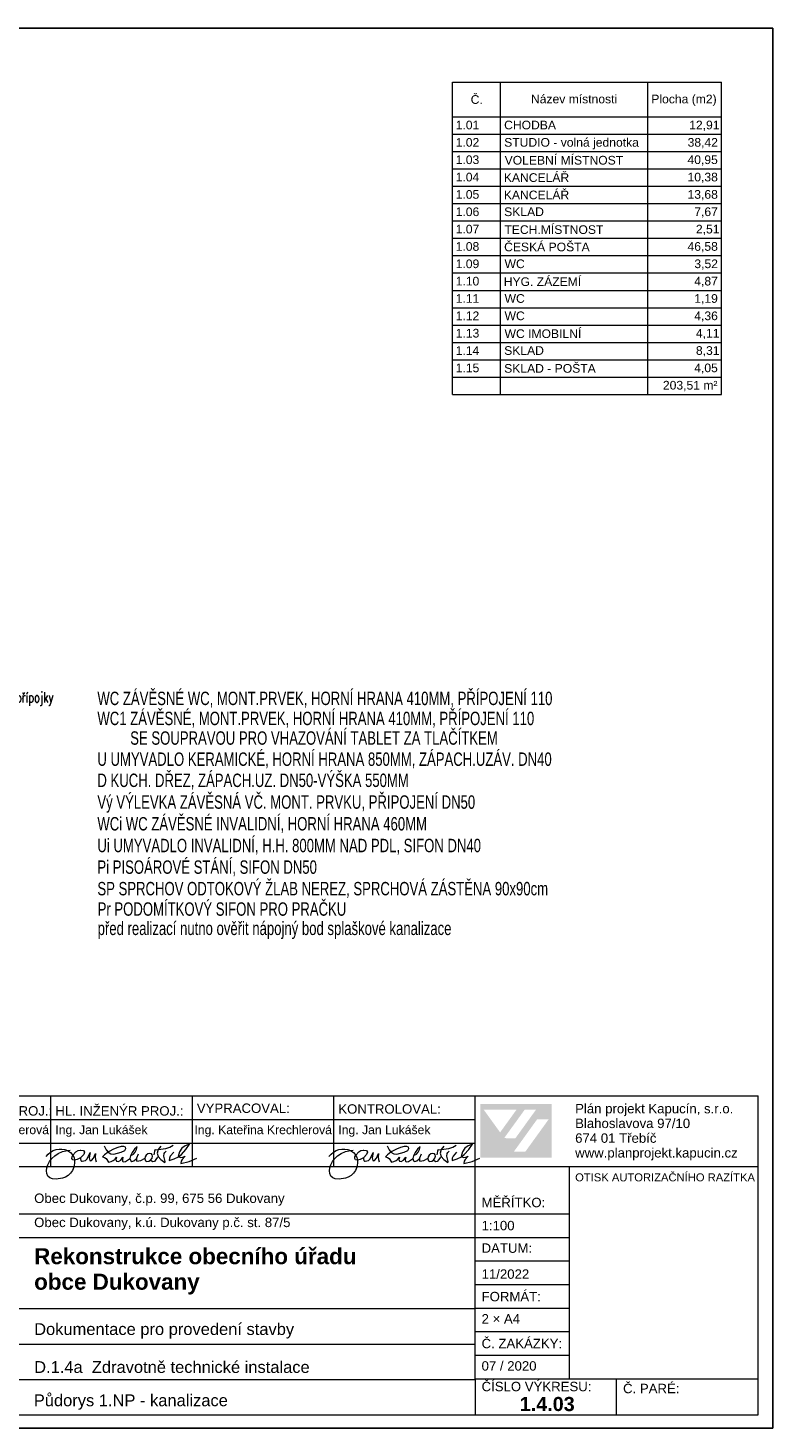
# Model space of a CAD drawing. Header units: millimetres. Extents: x 28262 to 240133, y -152087 to 56534.
# Tile 53 of 107: x 110546 to 126343, y -7545 to 22155. Entities that reach past the tile are written whole.
import ezdxf

# ---------------------------------------------------------------- set-up
doc = ezdxf.new("R2010")
doc.units = ezdxf.units.MM
doc.header["$MEASUREMENT"] = 0
doc.layers.get('0').update_dxf_attribs({"lineweight": 9})
for name, color, linetype, lineweight in [('--KANAL_POPIS', 7, 'Continuous', 25), ('--písmo', 7, 'Continuous', 25), ('--tabulka', 7, 'Continuous', 20), ('1_POHLED ZÁPADNÍ_2_0', 7, 'Continuous', 13)]:
    doc.layers.add(name, color=color, linetype=linetype, lineweight=lineweight)
doc.styles.add('GENERATED_STYLE_1', font='arial.ttf')
doc.styles.add('GENERATED_STYLE_2', font='arialbd.ttf')
doc.styles.add('GENEROVANÝ_STYL_1', font='arial.ttf')
doc.styles.add('styl1', font='arial.ttf', dxfattribs={"width": 0.7, "height": 250})
doc.styles.add('styl7', font='romans.shx', dxfattribs={"width": 0.7, "height": 200})

msp = doc.modelspace()

# ---------------------------------------------------------------- hatches: boundary and pattern name
at = {"linetype": 'Continuous', "lineweight": 25}
h = msp.add_hatch(color=1, dxfattribs=at)
h.paths.add_polyline_path([(120140, -671), (121648, -671), (121648, -1809), (120140, -1809)])
h.paths.add_polyline_path([(120209, -792), (120557, -1274), (120904, -793)], flags=0)
h.paths.add_polyline_path([(121319, -791), (121079, -791), (120642, -1396), (120882, -1397)], flags=0)
h.paths.add_polyline_path([(121587, -996), (121342, -996), (120849, -1681), (121093, -1681)], flags=0)

# ---------------------------------------------------------------- linework, layer by layer
at = {"layer": '--písmo'}
for p, q in [((126343, 22155), (84343, 22155)), ((126343, -7545), (126343, 22155)), ((84343, -7545), (126343, -7545))]:
    msp.add_line(p, q, dxfattribs=at)
at = {"layer": '--tabulka', "linetype": 'Continuous'}
for p, q in [((108026, -500), (126026, -500)), ((111026, -500), (111026, -2000)), ((114026, -500), (114026, -2000)), ((117026, -500), (117026, -2000)), ((120026, -6500), (120026, -500)), ((126026, -6500), (126026, -500)), ((108026, -1000), (111026, -1000)), ((111026, -1000), (120026, -1000)), ((108026, -1500), (120026, -1500)), ((108026, -2000), (126026, -2000)), ((122026, -6500), (122026, -2000)), ((108026, -3000), (122026, -3000)), ((108026, -3500), (122026, -3500)), ((120026, -4000), (122026, -4000)), ((120026, -4500), (122026, -4500)), ((120026, -5017), (108026, -5017)), ((120026, -5000), (122026, -5000)), ((120026, -5500), (122026, -5500)), ((108026, -5767), (120026, -5767)), ((120026, -6000), (122026, -6000)), ((108026, -6517), (120026, -6517)), ((120026, -6500), (126026, -6500)), ((120026, -6500), (120026, -7267)), ((123026, -7267), (123026, -6500)), ((126026, -7267), (126026, -6500)), ((108026, -7267), (120026, -7267)), ((120026, -7267), (126026, -7267))]:
    msp.add_line(p, q, dxfattribs=at)
at = {"layer": '--tabulka', "linetype": 'Continuous', "flags": 128}
for points in [[(110928, -1788), (110971, -1734), (111022, -1692), (111079, -1660), (111140, -1639), (111203, -1628), (111266, -1627), (111326, -1637), (111383, -1656)], [(111062, -2258), (111008, -2237), (110969, -2200), (110946, -2149), (110938, -2089), (110945, -2026), (110966, -1960), (111001, -1894), (111049, -1830), (111112, -1772), (111188, -1721), (111279, -1682), (111383, -1656)], [(111383, -1656), (111438, -1650)], [(111383, -1656), (111448, -1697), (111498, -1754), (111521, -1803), (111533, -1861)], [(111533, -1861), (111493, -1854), (111476, -1831), (111479, -1795), (111498, -1754)], [(111498, -1754), (111563, -1685), (111606, -1660), (111654, -1649)], [(111654, -1649), (111668, -1648), (111720, -1659), (111742, -1691), (111726, -1741), (111666, -1807)], [(111802, -1836), (111862, -1702)], [(111862, -1702), (111844, -1814), (111859, -1871), (111874, -1879), (111893, -1873), (111937, -1823), (111979, -1720)], [(111979, -1720), (111971, -1799), (111977, -1852), (111994, -1896)], [(112243, -1694), (112171, -1747), (112125, -1795)], [(112163, -1562), (112202, -1641), (112243, -1694)], [(112264, -1681), (112243, -1694)], [(112243, -1694), (112300, -1731), (112365, -1738), (112523, -1695)], [(112448, -1592), (112359, -1628), (112264, -1681)], [(112523, -1695), (112598, -1655), (112622, -1614), (112611, -1590), (112577, -1576), (112523, -1576), (112448, -1592)], [(112755, -1698), (112721, -1768), (112705, -1831)], [(112737, -1757), (112782, -1735), (112820, -1691), (112848, -1637), (112860, -1582)], [(112860, -1582), (112803, -1632), (112755, -1698)], [(112883, -1736), (112848, -1823), (112845, -1861), (112852, -1887)], [(113163, -1731), (113122, -1718), (113085, -1728), (113054, -1754), (113032, -1790), (113023, -1829)], [(113146, -1862), (113175, -1821), (113185, -1778), (113180, -1751), (113163, -1731)], [(113222, -1751), (113240, -1640), (113258, -1641), (113306, -1639)], [(113306, -1639), (113288, -1713), (113309, -1783), (113364, -1849), (113450, -1911)], [(113306, -1639), (113470, -1613), (113555, -1585), (113623, -1542)], [(113361, -1564), (113306, -1639)], [(113450, -1911), (113453, -1890), (113427, -1776), (113431, -1722), (113446, -1697), (113476, -1674)], [(113635, -1694), (113561, -1779), (113543, -1823), (113537, -1869)], [(113807, -1608), (113757, -1684), (113731, -1786)], [(113735, -1789), (113797, -1740)], [(113735, -1789), (113789, -1806), (113832, -1798), (113878, -1779)], [(113797, -1740), (113890, -1638), (113970, -1524)], [(113970, -1524), (113879, -1556), (113807, -1608)], [(113878, -1779), (113815, -1846)], [(116928, -1788), (116971, -1734), (117022, -1692), (117079, -1660), (117140, -1639), (117203, -1628), (117266, -1627), (117326, -1637), (117383, -1656)], [(117062, -2258), (117008, -2237), (116969, -2200), (116946, -2149), (116938, -2089), (116945, -2026), (116966, -1960), (117001, -1894), (117049, -1830), (117112, -1772), (117188, -1721), (117279, -1682), (117383, -1656)], [(117383, -1656), (117438, -1650)], [(117383, -1656), (117448, -1697), (117498, -1754), (117521, -1803), (117533, -1861)], [(117533, -1861), (117493, -1854), (117476, -1831), (117479, -1795), (117498, -1754)], [(117498, -1754), (117563, -1685), (117606, -1660), (117654, -1649)], [(117654, -1649), (117668, -1648), (117720, -1659), (117742, -1691), (117726, -1741), (117666, -1807)], [(117802, -1836), (117862, -1702)], [(117862, -1702), (117844, -1814), (117859, -1871), (117874, -1879), (117893, -1873), (117937, -1823), (117979, -1720)], [(117979, -1720), (117971, -1799), (117977, -1852), (117994, -1896)], [(118243, -1694), (118171, -1747), (118125, -1795)], [(118163, -1562), (118202, -1641), (118243, -1694)], [(118264, -1681), (118243, -1694)], [(118243, -1694), (118300, -1731), (118365, -1738), (118523, -1695)], [(118448, -1592), (118359, -1628), (118264, -1681)], [(118523, -1695), (118598, -1655), (118622, -1614), (118611, -1590), (118577, -1576), (118523, -1576), (118448, -1592)], [(118755, -1698), (118721, -1768), (118705, -1831)], [(118737, -1757), (118782, -1735), (118820, -1691), (118848, -1637), (118860, -1582)], [(118860, -1582), (118803, -1632), (118755, -1698)], [(118883, -1736), (118848, -1823), (118845, -1861), (118852, -1887)], [(119163, -1731), (119122, -1718), (119085, -1728), (119054, -1754), (119032, -1790), (119023, -1829)], [(119146, -1862), (119175, -1821), (119185, -1778), (119180, -1751), (119163, -1731)], [(119222, -1751), (119240, -1640), (119258, -1641), (119306, -1639)], [(119306, -1639), (119288, -1713), (119309, -1783), (119364, -1849), (119450, -1911)], [(119306, -1639), (119470, -1613), (119555, -1585), (119623, -1542)], [(119361, -1564), (119306, -1639)], [(119450, -1911), (119453, -1890), (119427, -1776), (119431, -1722), (119446, -1697), (119476, -1674)], [(119635, -1694), (119561, -1779), (119543, -1823), (119537, -1869)], [(119807, -1608), (119757, -1684), (119731, -1786)], [(119735, -1789), (119797, -1740)], [(119735, -1789), (119789, -1806), (119832, -1798), (119878, -1779)], [(119797, -1740), (119890, -1638), (119970, -1524)], [(119970, -1524), (119879, -1556), (119807, -1608)], [(119878, -1779), (119815, -1846)], [(111533, -1923), (111518, -2008), (111488, -2081), (111447, -2140), (111396, -2187), (111338, -2222), (111275, -2247), (111144, -2266), (111062, -2258)], [(111662, -1814), (111587, -1848), (111533, -1861)], [(111533, -1861), (111533, -1923)], [(111662, -1814), (111660, -1832), (111668, -1868), (111679, -1881), (111696, -1884)], [(111666, -1807), (111662, -1814)], [(111666, -1813), (111662, -1814)], [(111696, -1884), (111763, -1869), (111802, -1836)], [(112125, -1795), (112168, -1806), (112202, -1828)], [(112202, -1828), (112253, -1902)], [(112253, -1902), (112306, -1890), (112352, -1870)], [(112352, -1870), (112391, -1840), (112423, -1801)], [(112423, -1801), (112406, -1852), (112422, -1885), (112462, -1890), (112511, -1862), (112556, -1799)], [(112556, -1799), (112546, -1858), (112551, -1885), (112566, -1897), (112613, -1888), (112697, -1833)], [(112705, -1831), (112723, -1875), (112750, -1888), (112790, -1874), (112841, -1833)], [(112852, -1887), (112939, -1873)], [(112939, -1873), (113014, -1831)], [(113023, -1829), (113022, -1836), (113035, -1875), (113067, -1890), (113107, -1885), (113146, -1862)], [(113290, -1798), (113259, -1850), (113225, -1888), (113188, -1896), (113146, -1862)], [(113537, -1869), (113644, -1837), (113735, -1789)], [(113731, -1786), (113735, -1789)], [(113787, -1933), (113961, -1893), (114128, -1822)], [(113815, -1846), (113796, -1887), (113787, -1933)], [(117533, -1923), (117518, -2008), (117488, -2081), (117447, -2140), (117396, -2187), (117338, -2222), (117275, -2247), (117144, -2266), (117062, -2258)], [(117662, -1814), (117587, -1848), (117533, -1861)], [(117533, -1861), (117533, -1923)], [(117662, -1814), (117660, -1832), (117668, -1868), (117679, -1881), (117696, -1884)], [(117666, -1807), (117662, -1814)], [(117666, -1813), (117662, -1814)], [(117696, -1884), (117763, -1869), (117802, -1836)], [(118125, -1795), (118168, -1806), (118202, -1828)], [(118202, -1828), (118253, -1902)], [(118253, -1902), (118306, -1890), (118352, -1870)], [(118352, -1870), (118391, -1840), (118423, -1801)], [(118423, -1801), (118406, -1852), (118422, -1885), (118462, -1890), (118511, -1862), (118556, -1799)], [(118556, -1799), (118546, -1858), (118551, -1885), (118566, -1897), (118613, -1888), (118697, -1833)], [(118705, -1831), (118723, -1875), (118750, -1888), (118790, -1874), (118841, -1833)], [(118852, -1887), (118939, -1873)], [(118939, -1873), (119014, -1831)], [(119023, -1829), (119022, -1836), (119035, -1875), (119067, -1890), (119107, -1885), (119146, -1862)], [(119290, -1798), (119259, -1850), (119225, -1888), (119188, -1896), (119146, -1862)], [(119537, -1869), (119644, -1837), (119735, -1789)], [(119731, -1786), (119735, -1789)], [(119787, -1933), (119961, -1893), (120128, -1822)], [(119815, -1846), (119796, -1887), (119787, -1933)]]:
    msp.add_lwpolyline(points, dxfattribs=at)
at = {"layer": '1_POHLED ZÁPADNÍ_2_0', "linetype": 'Continuous'}
for p, q in [((119550, 21006), (125254, 21006)), ((119550, 20270), (119550, 21006)), ((120563, 20270), (120563, 21006)), ((123690, 20270), (123690, 21006)), ((125254, 20270), (125254, 21006)), ((119550, 20270), (120563, 20270)), ((119550, 19902), (119550, 20270)), ((120563, 20270), (123690, 20270)), ((120563, 19902), (120563, 20270)), ((123690, 20270), (125254, 20270)), ((123690, 19902), (123690, 20270)), ((125254, 19902), (125254, 20270)), ((119550, 19902), (120563, 19902)), ((119550, 19534), (119550, 19902)), ((120563, 19902), (123690, 19902)), ((120563, 19534), (120563, 19902)), ((123690, 19902), (125254, 19902)), ((123690, 19534), (123690, 19902)), ((125254, 19534), (125254, 19902)), ((119550, 19534), (120563, 19534)), ((119550, 19166), (119550, 19534)), ((120563, 19534), (123690, 19534)), ((120563, 19166), (120563, 19534)), ((123690, 19534), (125254, 19534)), ((123690, 19166), (123690, 19534)), ((125254, 19166), (125254, 19534)), ((119550, 19166), (120563, 19166)), ((119550, 18798), (119550, 19166)), ((120563, 19166), (123690, 19166)), ((120563, 18798), (120563, 19166)), ((123690, 19166), (125254, 19166)), ((123690, 18798), (123690, 19166)), ((125254, 18798), (125254, 19166)), ((119550, 18798), (120563, 18798)), ((119550, 18430), (119550, 18798)), ((120563, 18798), (123690, 18798)), ((120563, 18430), (120563, 18798)), ((123690, 18798), (125254, 18798)), ((123690, 18430), (123690, 18798)), ((125254, 18430), (125254, 18798)), ((119550, 18430), (120563, 18430)), ((119550, 18062), (119550, 18430)), ((120563, 18430), (123690, 18430)), ((120563, 18062), (120563, 18430)), ((123690, 18430), (125254, 18430)), ((123690, 18062), (123690, 18430)), ((125254, 18062), (125254, 18430)), ((119550, 18062), (120563, 18062)), ((119550, 17694), (119550, 18062)), ((120563, 18062), (123690, 18062)), ((120563, 17694), (120563, 18062)), ((123690, 18062), (125254, 18062)), ((123690, 17694), (123690, 18062)), ((125254, 17694), (125254, 18062)), ((119550, 17694), (120563, 17694)), ((119550, 17326), (119550, 17694)), ((120563, 17694), (123690, 17694)), ((120563, 17326), (120563, 17694)), ((123690, 17694), (125254, 17694)), ((123690, 17326), (123690, 17694)), ((125254, 17326), (125254, 17694)), ((119550, 17326), (120563, 17326)), ((119550, 16958), (119550, 17326)), ((120563, 17326), (123690, 17326)), ((120563, 16958), (120563, 17326)), ((123690, 17326), (125254, 17326)), ((123690, 16958), (123690, 17326)), ((125254, 16958), (125254, 17326)), ((119550, 16958), (120563, 16958)), ((119550, 16590), (119550, 16958)), ((120563, 16958), (123690, 16958)), ((120563, 16590), (120563, 16958)), ((123690, 16958), (125254, 16958)), ((123690, 16590), (123690, 16958)), ((125254, 16590), (125254, 16958)), ((119550, 16590), (120563, 16590)), ((119550, 16222), (119550, 16590)), ((120563, 16590), (123690, 16590)), ((120563, 16222), (120563, 16590)), ((123690, 16590), (125254, 16590)), ((123690, 16222), (123690, 16590)), ((125254, 16222), (125254, 16590)), ((119550, 16222), (120563, 16222)), ((119550, 15854), (119550, 16222)), ((120563, 16222), (123690, 16222)), ((120563, 15854), (120563, 16222)), ((123690, 16222), (125254, 16222)), ((123690, 15854), (123690, 16222)), ((125254, 15854), (125254, 16222)), ((119550, 15854), (120563, 15854)), ((119550, 15486), (119550, 15854)), ((120563, 15854), (123690, 15854)), ((120563, 15486), (120563, 15854)), ((123690, 15854), (125254, 15854)), ((123690, 15486), (123690, 15854)), ((125254, 15486), (125254, 15854)), ((119550, 15486), (120563, 15486)), ((119550, 15118), (119550, 15486)), ((120563, 15486), (123690, 15486)), ((120563, 15118), (120563, 15486)), ((123690, 15486), (125254, 15486)), ((123690, 15118), (123690, 15486)), ((125254, 15118), (125254, 15486)), ((119550, 15118), (120563, 15118)), ((119550, 14750), (119550, 15118)), ((120563, 15118), (123690, 15118)), ((120563, 14750), (120563, 15118)), ((123690, 15118), (125254, 15118)), ((123690, 14750), (123690, 15118)), ((125254, 14750), (125254, 15118)), ((119550, 14750), (120563, 14750)), ((119550, 14382), (119550, 14750)), ((120563, 14750), (123690, 14750)), ((120563, 14382), (120563, 14750)), ((123690, 14750), (125254, 14750)), ((123690, 14382), (123690, 14750)), ((125254, 14382), (125254, 14750)), ((119550, 14382), (120563, 14382)), ((120563, 14382), (123690, 14382)), ((123690, 14382), (125254, 14382))]:
    msp.add_line(p, q, dxfattribs=at)

# ---------------------------------------------------------------- texts
at = {"layer": '--KANAL_POPIS', "width": 0.7}
for s, height, style, p in [('stávající přípojky', 220, 'styl7', (109341, 7847)), ('WC ZÁVĚSNÉ WC, MONT.PRVEK, HORNÍ HRANA 410MM, PŘÍPOJENÍ 110', 284.63, 'styl1', (112017, 7791)), ('WC1 ZÁVĚSNÉ, MONT.PRVEK, HORNÍ HRANA 410MM, PŘÍPOJENÍ 110', 284.63, 'styl1', (112017, 7366)), ('         SE SOUPRAVOU PRO VHAZOVÁNÍ TABLET ZA TLAČÍTKEM', 284.63, 'styl1', (112017, 6950)), ('U UMYVADLO KERAMICKÉ, HORNÍ HRANA 850MM, ZÁPACH.UZÁV. DN40', 284.63, 'styl1', (112017, 6502)), ('D KUCH. DŘEZ, ZÁPACH.UZ. DN50-VÝŠKA 550MM', 284.63, 'styl1', (112017, 6053)), ('Vý VÝLEVKA ZÁVĚSNÁ VČ. MONT. PRVKU, PŘIPOJENÍ DN50', 284.63, 'styl1', (112017, 5592)), ('WCi WC ZÁVĚSNÉ INVALIDNÍ, HORNÍ HRANA 460MM', 284.63, 'styl1', (112017, 5131)), ('Ui UMYVADLO INVALIDNÍ, H.H. 800MM NAD PDL, SIFON DN40', 284.63, 'styl1', (112017, 4670)), ('Pi PISOÁROVÉ STÁNÍ, SIFON DN50', 284.63, 'styl1', (112017, 4212)), ('SP SPRCHOV ODTOKOVÝ ŽLAB NEREZ, SPRCHOVÁ ZÁSTĚNA 90x90cm', 284.63, 'styl1', (112017, 3755)), ('Pr PODOMÍTKOVÝ SIFON PRO PRAČKU', 284.63, 'styl1', (112022, 3322)), ('před realizací nutno ověřit nápojný bod splaškové kanalizace', 284.63, 'styl1', (112022, 2913))]:
    msp.add_text(s, height=height, dxfattribs=dict(at, style=style)).set_placement(p)
at = {"layer": '--tabulka', "linetype": 'Continuous'}
for s, insert, char_height, attachment_point, style in [('\\A1;{\\fArial|b0|i0|c238|p38;ZODPOVĚDNÝ PROJ.:}', (108126, -920), 200, 7, 'GENERATED_STYLE_1'), ('\\A1;{\\fArial|b0|i0|c238|p38;HL. INŽENÝR PROJ.:}', (111126, -920), 200, 7, 'GENERATED_STYLE_1'), ('\\A1;{\\fArial|b0|i0|c238|p38;VYPRACOVAL:}', (114126, -864), 200, 7, 'GENERATED_STYLE_1'), ('\\A1;{\\fArial|b0|i0|c238|p38;KONTROLOVAL:}', (117126, -880), 200, 7, 'GENERATED_STYLE_1'), ('\\A1;Ing. Kateřina Krechlerová', (108075, -1247), 185, 4, 'GENERATED_STYLE_1'), ('\\A1;{\\fArial|b0|i0|c238|p38;Ing. Jan Lukášek}', (111126, -1247), 185, 4, 'GENERATED_STYLE_1'), ('\\A1;Ing. Kateřina Krechlerová', (114075, -1247), 185, 4, 'GENERATED_STYLE_1'), ('\\A1;{\\fArial|b0|i0|c238|p38;Ing. Jan Lukášek}', (117126, -1247), 185, 4, 'GENERATED_STYLE_1'), ('\\A1;{\\fArial|b0|i0|c238|p38;OTISK AUTORIZAČNÍHO RAZÍTKA}', (122148, -2229), 170, 4, 'GENERATED_STYLE_1'), ('\\A1;Obec Dukovany, č.p. 99, 675 56 Dukovany', (110676, -2701), 200, 4, 'GENERATED_STYLE_1'), ('\\A1;{\\fArial|b0|i0|c238|p38;MĚŘÍTKO:}', (120164, -2762), 200, 4, 'GENERATED_STYLE_1'), ('\\A1;Obec Dukovany, k.ú. Dukovany p.č. st. 87/5', (110676, -3213), 200, 4, 'GENERATED_STYLE_1'), ('\\A1;{\\fArial|b0|i0|c238|p38;1:100}', (120164, -3353), 200, 7, 'GENERATED_STYLE_1'), ('\\A1;{\\fArial|b0|i0|c238|p38;DATUM:}', (120164, -3730), 200, 4, 'GENERATED_STYLE_1'), ('\\A1;11/2022', (120164, -4281), 200, 4, 'GENERATED_STYLE_1'), ('\\A1;{\\fArial|b0|i0|c238|p38;FORMÁT:}', (120164, -4758), 200, 4, 'GENERATED_STYLE_1'), ('\\A1;Dokumentace pro provedení stavby', (110676, -5484), 250, 4, 'GENERATED_STYLE_1'), ('\\A1;2 × A4', (120164, -5229), 200, 4, 'GENERATED_STYLE_1'), ('\\A1;{\\fArial|b0|i0|c238|p38;Č. ZAKÁZKY:}', (120164, -5754), 200, 4, 'GENERATED_STYLE_1'), ('\\A1;D.1.4a  Zdravotně technické instalace', (110676, -6380), 250, 7, 'GENERATED_STYLE_1'), ('\\A1;07 / 2020', (120164, -6229), 200, 4, 'GENERATED_STYLE_1'), ('\\A1;{\\fArial|b0|i0|c238|p38;ČÍSLO VÝKRESU:}', (120164, -6666), 200, 4, 'GENERATED_STYLE_1'), ('\\A1;{\\fArial|b0|i0|c238|p38;Č. PARÉ:}', (123164, -6708), 200, 4, 'GENERATED_STYLE_1'), ('\\A1;Půdorys 1.NP - kanalizace', (110669, -7158), 250, 7, 'GENERATED_STYLE_1'), ('\\A1;1.4.03', (120973, -7038), 300, 4, 'GENERATED_STYLE_2')]:
    msp.add_mtext(s, dxfattribs=dict(at, insert=insert, char_height=char_height, attachment_point=attachment_point, style=style))
at = {"layer": '--tabulka', "linetype": 'Continuous', "insert": (122148, -1867), "char_height": 200, "width": 3813.93, "attachment_point": 7, "line_spacing_factor": 0.937047, "style": 'GENERATED_STYLE_1'}
msp.add_mtext('\\A1;{\\fArial|b0|i0|c238|p38;Plán projekt Kapucín, s.r.o.\\P\\fArial|b0|i0|c238|p38;Blahoslavova 97/10\\P\\fArial|b0|i0|c238|p38;674 01 Třebíč\\P\\fArial|b0|i0|c238|p38;www.planprojekt.kapucin.cz}', dxfattribs=at)
at = {"layer": '--tabulka', "linetype": 'Continuous', "char_height": 340, "width": 8865.15, "attachment_point": 1, "style": 'GENERATED_STYLE_2'}
for s, insert in [('\\A1;Rekonstrukce obecního úřadu', (110676, -3730)), ('\\A1;obce Dukovany', (110676, -4271))]:
    msp.add_mtext(s, dxfattribs=dict(at, insert=insert))
at = {"layer": '1_POHLED ZÁPADNÍ_2_0', "style": 'GENEROVANÝ_STYL_1'}
for s, p in [('Č.', (119933, 20546)), ('Název místnosti', (121211, 20557)), ('Plocha (m2)', (123763, 20557)), ('1.01', (119615, 20005)), ('CHODBA', (120642, 20005)), ('12,91', (124566, 20005)), ('1.02', (119615, 19637)), ('STUDIO - volná jednotka', (120643, 19637)), ('38,42', (124533, 19637)), ('1.03', (119615, 19269)), ('VOLEBNÍ MÍSTNOST', (120653, 19258)), ('40,95', (124530, 19269)), ('1.04', (119615, 18901)), ('KANCELÁŘ', (120636, 18890)), ('10,38', (124531, 18901)), ('1.05', (119615, 18533)), ('KANCELÁŘ', (120636, 18522)), ('13,68', (124531, 18533)), ('1.06', (119615, 18165)), ('SKLAD', (120643, 18165)), ('7,67', (124674, 18165)), ('1.07', (119615, 17797)), ('TECH.MÍSTNOST', (120648, 17786)), ('2,51', (124709, 17797)), ('1.08', (119615, 17429)), ('ČESKÁ POŠTA', (120642, 17418)), ('46,58', (124531, 17429)), ('1.09', (119615, 17061)), ('WC', (120651, 17061)), ('3,52', (124676, 17061)), ('1.10', (119615, 16693)), ('HYG. ZÁZEMÍ', (120634, 16682)), ('4,87', (124674, 16693)), ('1.11', (119615, 16325)), ('WC', (120651, 16325)), ('1,19', (124674, 16325)), ('1.12', (119615, 15957)), ('WC', (120651, 15957)), ('4,36', (124674, 15957)), ('1.13', (119615, 15589)), ('WC IMOBILNÍ', (120651, 15578)), ('4,11', (124709, 15589)), ('1.14', (119615, 15221)), ('SKLAD', (120643, 15221)), ('8,31', (124709, 15221)), ('1.15', (119615, 14853)), ('SKLAD - POŠTA', (120643, 14842)), ('4,05', (124673, 14853)), ('203,51 m²', (124009, 14485))]:
    msp.add_text(s, height=184, dxfattribs=at).set_placement(p)

doc.saveas('drawing.dxf')
